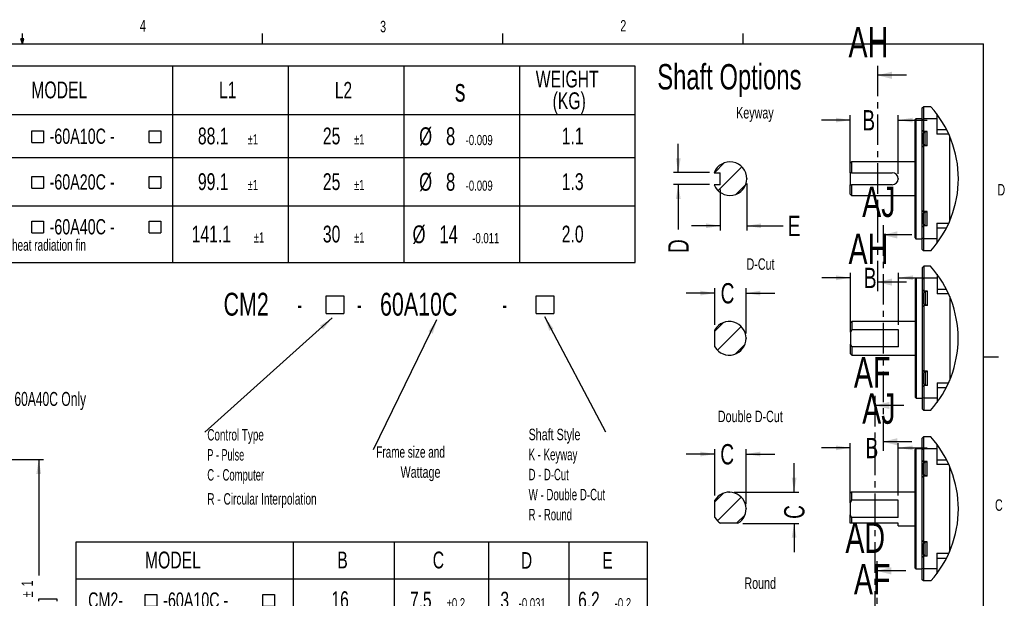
# Model space of a CAD drawing. Extents: x 11 to 421, y 5 to 275.
# Tile 18 of 18: x 215 to 420, y 155 to 275. Entities that reach past the tile are written whole.
import ezdxf
from ezdxf.enums import TextEntityAlignment as Align

# ---------------------------------------------------------------- set-up
doc = ezdxf.new("R2010")
doc.units = 0
doc.header["$PDSIZE"] = -1
doc.linetypes.add('CENTER', pattern=[10.16, 6.35, -1.27, 1.27, -1.27])
doc.layers.get('0').update_dxf_attribs({"linetype": 'CONTINUOUS'})
doc.dimstyles.new('SLDDIMSTYLE0', dxfattribs={"dimtxt": 2.38125, "dimasz": 3, "dimexe": 0, "dimexo": 0.0625, "dimgap": 0.595313, "dimtad": 0, "dimlfac": 1.75, "dimrnd": 1e-09, "dimzin": 12, "dimsah": 1, "dimcen": 0.09, "dimazin": 3, "dimtfac": 1, "dimtofl": 0, "dimtmove": 0, "dimatfit": 3})
doc.dimstyles.new('SLDDIMSTYLE8', dxfattribs={"dimtxt": 4.233333, "dimasz": 3, "dimexe": 0, "dimexo": 0.0625, "dimgap": 1.058333, "dimtad": 0, "dimlfac": 2, "dimrnd": 1e-09, "dimzin": 12, "dimsah": 1, "dimcen": 0.09, "dimazin": 3, "dimtfac": 1, "dimtmove": 0, "dimatfit": 3})

# ---------------------------------------------------------------- blocks, each defined once
blk = doc.blocks.new('SW_SYMBOL_MOD_BOX')
at = {"color": 0, "linetype": 'CONTINUOUS'}
for p, q in [((200, 200), (200, 800)), ((200, 800), (800, 800)), ((800, 800), (800, 200)), ((200, 200), (800, 200))]:
    blk.add_line(p, q, dxfattribs=at)
blk = doc.blocks.new('SW_NOTE_0')
at = {"color": 0, "linetype": 'CONTINUOUS', "xscale": 0.0060833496, "yscale": 0.0060833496, "zscale": 0.0060833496}
for p in [(20.13, 0.66), (63.87, 0.66)]:
    blk.add_blockref('SW_SYMBOL_MOD_BOX', p, dxfattribs=at)
at = {"color": 0, "linetype": 'CONTINUOUS'}
for s, width, p in [('CM2', 0.7, (0, 0)), ('60A10C', 0.7, (32.56, 0)), (' - ', 0.466667, (14.52, 0)), (' - ', 0.466667, (26.95, 0)), ('  - ', 0.4375, (56.5, 0))]:
    blk.add_text(s, height=4.763, dxfattribs=dict(at, width=width)).set_placement(p, align=Align.BOTTOM_LEFT)
blk = doc.blocks.new('SW_NOTE_1')
at = {"color": 0, "linetype": 'CONTINUOUS'}
blk.add_line((-26.56, -23.82), (0, 0), dxfattribs=at)
blk.add_solid([(0, 0), (-2.57, -1.63), (-1.9, -2.38)], dxfattribs=at)
for s, height, width, p in [('Control Type ', 2.3813, 0.646154, (-26.02, -26.26)), ('P - Pulse ', 2.381, 0.595, (-26.02, -30.43)), ('C - Computer ', 2.3813, 0.619231, (-26.02, -34.61)), ('R - Circular Interpolation', 2.3813, 0.659615, (-26.02, -39.61))]:
    blk.add_text(s, height=height, dxfattribs=dict(at, width=width)).set_placement(p, align=Align.BOTTOM_LEFT)
blk = doc.blocks.new('SW_NOTE_2')
at = {"color": 0, "linetype": 'CONTINUOUS'}
blk.add_line((12.7, -24.01), (0, 0), dxfattribs=at)
blk.add_solid([(0, 0), (0.96, -2.89), (1.84, -2.42)], dxfattribs=at)
for s, height, width, p in [('Shaft Style', 2.3813, 0.7, (-3.35, -26.38)), ('K - Keyway', 2.381, 0.63, (-3.35, -30.55)), ('D - D-Cut', 2.381, 0.622222, (-3.35, -34.73)), ('W - Double D-Cut', 2.3813, 0.634375, (-3.35, -38.9)), ('R - Round', 2.381, 0.622222, (-3.35, -43.08))]:
    blk.add_text(s, height=height, dxfattribs=dict(at, width=width)).set_placement(p, align=Align.BOTTOM_LEFT)
blk = doc.blocks.new('SW_NOTE_4')
at = {"color": 0, "linetype": 'CONTINUOUS'}
blk.add_line((-13.21, -27.09), (0, 0), dxfattribs=at)
blk.add_solid([(0, 0), (-1.76, -2.48), (-0.87, -2.92)], dxfattribs=at)
for s, height, width, p in [('Frame size and', 2.3813, 0.65, (-12.63, -29.49)), ('Wattage', 2.381, 0.7, (-7.58, -33.67))]:
    blk.add_text(s, height=height, dxfattribs=dict(at, width=width)).set_placement(p, align=Align.BOTTOM_LEFT)
blk = doc.blocks.new('SW_TABLEANNOTATION_0')
at = {"color": 0, "linetype": 'CONTINUOUS'}
for p, q in [((0, 0), (0, -40.89)), ((138.57, 0), (0, 0)), ((42.26, 0), (42.26, -40.89)), ((66.33, 0), (66.33, -40.89)), ((90.41, 0), (90.41, -40.89)), ((114.49, 0), (114.49, -40.89)), ((138.57, -40.89), (138.57, 0)), ((0, -10.05), (138.57, -10.05)), ((0, -19.03), (138.57, -19.03)), ((0, -29.08), (138.57, -29.08)), ((0, -40.89), (138.57, -40.89))]:
    blk.add_line(p, q, dxfattribs=at)
at = {"color": 0, "linetype": 'CONTINUOUS', "xscale": 0.0040555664, "yscale": 0.0040555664, "zscale": 0.0040555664}
for p in [(12.16, -16.68), (36.64, -16.68), (12.16, -26.2), (36.64, -26.2), (12.16, -35.54), (36.64, -35.54)]:
    blk.add_blockref('SW_SYMBOL_MOD_BOX', p, dxfattribs=at)
at = {"color": 0, "linetype": 'CONTINUOUS'}
for s, height, width, p in [('WEIGHT ', 3.5, 0.7, (117.89, -5.47)), ('MODEL', 3.5, 0.7, (12.89, -7.73)), ('L1', 3.5, 0.7, (51.96, -7.73)), ('L2', 3.44, 0.7, (76.08, -7.74)), ('s', 4.76, 0.7, (101.05, -8.79)), ('(KG)', 3.5, 0.7, (121.4, -9.99)), ('CM2-', 3.175, 0.7, (1.08, -17.12)), ('-60A10C -', 3.175, 0.7, (16.7, -17.12)), ('88.1 ', 3.5, 0.7, (47.57, -17.32)), ('±1', 2.117, 0.7, (57.91, -16.92)), ('25 ', 3.5, 0.7, (73.58, -17.32)), ('±1', 2.117, 0.7, (80.05, -16.92)), ('%%c', 3.704, 0.7, (93.62, -17.54)), ('8 ', 3.704, 0.7, (99.21, -17.54)), ('-0.009', 2.117, 0.7, (103.31, -17.07)), ('1.1', 3.5, 0.7, (123.3, -17.32)), ('CM2-', 3.175, 0.7, (1.08, -26.64)), ('-60A20C -', 3.175, 0.7, (16.7, -26.64)), ('99.1 ', 3.5, 0.7, (47.57, -26.84)), ('25 ', 3.5, 0.7, (73.58, -26.84)), ('%%c', 3.704, 0.7, (93.62, -27.04)), ('8 ', 3.704, 0.7, (99.21, -27.04)), ('1.3', 3.5, 0.7, (123.3, -26.84)), ('±1', 2.117, 0.7, (57.91, -26.43)), ('±1', 2.117, 0.7, (80.05, -26.43)), ('-0.009', 2.117, 0.7, (103.31, -26.57)), ('CM2-', 3.175, 0.7, (1.08, -35.98)), ('-60A40C -', 3.175, 0.7, (16.7, -35.98)), ('141.1 ', 3.5, 0.7, (46.27, -37.76)), ('±1', 2.117, 0.7, (59.2, -37.36)), ('30 ', 3.5, 0.7, (73.58, -37.76)), ('±1', 2.117, 0.7, (80.05, -37.36)), ('%%c', 3.704, 0.7, (92.25, -37.97)), ('14 ', 3.704, 0.7, (97.84, -37.97)), ('-0.011', 2.117, 0.7, (104.68, -37.5)), ('2.0', 3.5, 0.7, (123.3, -37.76)), ('with heat radiation fin', 2.3813, 0.654348, (4.59, -39.15))]:
    blk.add_text(s, height=height, dxfattribs=dict(at, width=width)).set_placement(p, align=Align.BOTTOM_LEFT)
blk = doc.blocks.new('SW_TABLEANNOTATION_1')
at = {"color": 0, "linetype": 'CONTINUOUS'}
for p, q in [((0, 0), (0, -35.65)), ((118.99, 0), (0, 0)), ((45.28, 0), (45.28, -35.65)), ((66.31, 0), (66.31, -35.65)), ((85.95, 0), (85.95, -35.65)), ((102.62, 0), (102.62, -35.65)), ((118.99, -35.65), (118.99, 0)), ((0, -7.63), (118.99, -7.63)), ((0, -16.56), (118.99, -16.56)), ((0, -25.49), (118.99, -25.49)), ((0, -35.65), (118.99, -35.65))]:
    blk.add_line(p, q, dxfattribs=at)
at = {"color": 0, "linetype": 'CONTINUOUS', "xscale": 0.0040555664, "yscale": 0.0040555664, "zscale": 0.0040555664}
for p in [(13.67, -14.16), (38.15, -14.16), (13.67, -23.1), (38.15, -23.1), (13.67, -31.05), (38.15, -31.05)]:
    blk.add_blockref('SW_SYMBOL_MOD_BOX', p, dxfattribs=at)
at = {"color": 0, "linetype": 'CONTINUOUS'}
for s, height, width, p in [('MODEL', 3.5, 0.7, (14.41, -6.52)), ('B', 3.5, 0.7, (54.44, -6.52)), ('C', 3.5, 0.7, (74.31, -6.52)), ('D', 3.44, 0.7, (92.68, -6.55)), ('E', 3.44, 0.7, (109.62, -6.55)), ('16', 3.5, 0.7, (53.21, -14.79)), ('3 ', 3.44, 0.7, (88.4, -14.81)), ('6.2 ', 3.44, 0.7, (104.58, -14.81)), ('CM2-', 3.175, 0.7, (2.59, -14.6)), ('-60A10C -', 3.175, 0.7, (18.21, -14.6)), ('7.5 ', 3.44, 0.7, (69.59, -14.81)), ('±0.2', 2.117, 0.7, (77.21, -14.42)), ('-0.031', 2.117, 0.7, (92.21, -14.42)), ('-0.2', 2.117, 0.7, (112.19, -14.42)), ('CM2-', 3.175, 0.7, (2.59, -23.54)), ('-60A20C -', 3.175, 0.7, (18.21, -23.54)), ('16', 3.5, 0.7, (53.21, -23.73)), ('7.5 ', 3.5, 0.7, (69.52, -23.73)), ('±0.2', 2.117, 0.7, (77.28, -23.32)), ('3 ', 3.704, 0.7, (88.25, -23.93)), ('6.2 ', 3.5, 0.7, (104.51, -23.73)), ('-0.042', 2.117, 0.7, (92.35, -23.47)), ('-0.2', 2.117, 0.7, (112.26, -23.32)), ('CM2-', 3.175, 0.7, (2.59, -31.49)), ('-60A40C -', 3.175, 0.7, (18.21, -31.49)), ('20', 3.5, 0.7, (53.21, -33.27)), ('13 ', 3.5, 0.7, (70.17, -33.27)), ('5 ', 3.704, 0.7, (88.25, -33.48)), ('11 ', 3.5, 0.7, (105.15, -33.27)), ('±0.2', 2.117, 0.7, (76.64, -32.87)), ('-0.042', 2.117, 0.7, (92.35, -33.01)), ('-0.2', 2.117, 0.7, (111.62, -32.87)), ('with heat radiation fin', 2.3813, 0.654348, (6.11, -34.67))]:
    blk.add_text(s, height=height, dxfattribs=dict(at, width=width)).set_placement(p, align=Align.BOTTOM_LEFT)
blk = doc.blocks.new('_D_12')
at = {"color": 7, "linetype": 'CONTINUOUS'}
for p, q in [((177.99, 183.72), (220.34, 183.72)), ((219.34, 183.72), (219.34, 159.54)), ((219.34, 154.18), (219.34, 154.66)), ((219.34, 154.66), (223.12, 154.66)), ((223.12, 154.66), (223.12, 154.18)), ((219.34, 143.3), (219.34, 142.81)), ((219.34, 142.81), (223.12, 142.81)), ((219.34, 119.72), (219.34, 141.97)), ((223.12, 142.81), (223.12, 143.3)), ((167.24, 119.72), (220.34, 119.72))]:
    blk.add_line(p, q, dxfattribs=at)
for points in [[(219.34, 183.72), (218.84, 180.72), (219.84, 180.72)], [(219.34, 119.72), (219.84, 122.72), (218.84, 122.72)]]:
    blk.add_solid(points, dxfattribs=at)
at = {"color": 7, "linetype": 'CONTINUOUS', "width": 0.7}
for s, height, p in [('1', 2.38, (218.85, 157.29, 0.06)), ('%%p', 2.381, (218.85, 155.02, 0.06)), ('112', 2.381, (218.85, 146.1, 0.06)), ('4.4094', 2.381, (223.12, 143.9, 0.06))]:
    blk.add_text(s, height=height, rotation=90, dxfattribs=at).set_placement(p, align=Align.BOTTOM_LEFT)
blk = doc.blocks.new('SW_NOTE_9')
at = {"color": 0, "linetype": 'CONTINUOUS'}
blk.add_line((8.63, 13.39), (0, 0), dxfattribs=at)
blk.add_solid([(0, 0), (2.05, 2.25), (1.21, 2.79)], dxfattribs=at)
at = {"color": 0, "linetype": 'CONTINUOUS', "width": 0.644737}
blk.add_text('Fins on 60A40C Only', height=2.9104, dxfattribs=at).set_placement((9.22, 10.57), align=Align.BOTTOM_LEFT)
blk = doc.blocks.new('_D_15')
at = {"color": 7, "linetype": 'CONTINUOUS'}
for p, q in [((388.25, 175.67), (388.25, 187.14)), ((398.25, 176.23), (398.25, 187.14)), ((388.25, 186.14), (382.25, 186.14)), ((398.25, 186.14), (404.25, 186.14))]:
    blk.add_line(p, q, dxfattribs=at)
for points in [[(388.25, 186.14), (385.25, 186.64), (385.25, 185.64)], [(398.25, 186.14), (401.25, 185.64), (401.25, 186.64)]]:
    blk.add_solid(points, dxfattribs=at)
at = {"color": 7, "linetype": 'CONTINUOUS', "width": 0.7}
blk.add_text('B', height=4.23, dxfattribs=at).set_placement((391.43, 182.72, -12.95), align=Align.BOTTOM_LEFT)
blk = doc.blocks.new('_D_16')
at = {"color": 7, "linetype": 'CONTINUOUS'}
for p, q in [((360.06, 184.86), (354.06, 184.86)), ((360.06, 176.23), (360.06, 185.86)), ((366.56, 174.42), (366.56, 185.86)), ((366.56, 184.86), (372.56, 184.86))]:
    blk.add_line(p, q, dxfattribs=at)
for points in [[(360.06, 184.86), (357.06, 185.36), (357.06, 184.36)], [(366.56, 184.86), (369.56, 184.36), (369.56, 185.36)]]:
    blk.add_solid(points, dxfattribs=at)
at = {"color": 7, "linetype": 'CONTINUOUS', "width": 0.7}
blk.add_text('C', height=4.23, dxfattribs=at).set_placement((361.2, 181.43, 0.05), align=Align.BOTTOM_LEFT)
blk = doc.blocks.new('_D_17')
at = {"color": 7, "linetype": 'CONTINUOUS'}
for p, q in [((376.56, 176.92), (376.56, 182.92)), ((364.06, 176.92), (377.56, 176.92)), ((365.86, 170.42), (377.56, 170.42)), ((376.56, 170.42), (376.56, 164.42))]:
    blk.add_line(p, q, dxfattribs=at)
for points in [[(376.56, 176.92), (377.06, 179.92), (376.06, 179.92)], [(376.56, 170.42), (376.06, 167.42), (377.06, 167.42)]]:
    blk.add_solid(points, dxfattribs=at)
at = {"color": 7, "linetype": 'CONTINUOUS', "width": 0.7}
blk.add_text('C', height=4.23, rotation=90, dxfattribs=at).set_placement((379.98, 171.35, 0.05), align=Align.BOTTOM_LEFT)
blk = doc.blocks.new('_D_18')
at = {"color": 7, "linetype": 'CONTINUOUS'}
for p, q in [((388.25, 254.42), (382.25, 254.42)), ((388.25, 244.47), (388.25, 255.42)), ((398.25, 243.22), (398.25, 255.42)), ((398.25, 254.42), (404.25, 254.42))]:
    blk.add_line(p, q, dxfattribs=at)
for points in [[(388.25, 254.42), (385.25, 254.92), (385.25, 253.92)], [(398.25, 254.42), (401.25, 253.92), (401.25, 254.92)]]:
    blk.add_solid(points, dxfattribs=at)
at = {"color": 7, "linetype": 'CONTINUOUS', "width": 0.7}
blk.add_text('B', height=4.23, dxfattribs=at).set_placement((390.77, 251, 0.05), align=Align.BOTTOM_LEFT)
blk = doc.blocks.new('_D_19')
at = {"color": 7, "linetype": 'CONTINUOUS'}
for p, q in [((361.2, 239.97), (361.2, 231.4)), ((366.7, 241.22), (366.7, 231.4)), ((361.2, 232.4), (355.2, 232.4)), ((366.7, 232.4), (374.27, 232.4))]:
    blk.add_line(p, q, dxfattribs=at)
for points in [[(361.2, 232.4), (358.2, 232.9), (358.2, 231.9)], [(366.7, 232.4), (369.7, 231.9), (369.7, 232.9)]]:
    blk.add_solid(points, dxfattribs=at)
at = {"color": 7, "linetype": 'CONTINUOUS', "width": 0.7}
blk.add_text('E', height=4.23, dxfattribs=at).set_placement((375.23, 228.98, 0.05), align=Align.BOTTOM_LEFT)
blk = doc.blocks.new('_D_20')
at = {"color": 7, "linetype": 'CONTINUOUS'}
for p, q in [((352.45, 243.47), (352.45, 249.47)), ((358.93, 243.47), (351.45, 243.47)), ((358.93, 240.97), (351.45, 240.97)), ((352.45, 240.97), (352.45, 231.65))]:
    blk.add_line(p, q, dxfattribs=at)
for points in [[(352.45, 243.47), (352.95, 246.47), (351.95, 246.47)], [(352.45, 240.97), (351.95, 237.97), (352.95, 237.97)]]:
    blk.add_solid(points, dxfattribs=at)
at = {"color": 7, "linetype": 'CONTINUOUS', "width": 0.7}
blk.add_text('D', height=4.23, rotation=90, dxfattribs=at).set_placement((355.87, 226.74, 12.21), align=Align.BOTTOM_LEFT)
blk = doc.blocks.new('_D_21')
at = {"color": 7, "linetype": 'CONTINUOUS'}
for p, q in [((388.3, 221.57), (382.3, 221.57)), ((388.3, 211.21), (388.3, 222.57)), ((398.3, 211.76), (398.3, 222.57)), ((398.3, 221.57), (404.3, 221.57))]:
    blk.add_line(p, q, dxfattribs=at)
for points in [[(388.3, 221.57), (385.3, 222.07), (385.3, 221.07)], [(398.3, 221.57), (401.3, 221.07), (401.3, 222.07)]]:
    blk.add_solid(points, dxfattribs=at)
at = {"color": 7, "linetype": 'CONTINUOUS', "width": 0.7}
blk.add_text('B', height=4.23, dxfattribs=at).set_placement((391.07, 218.15, -12.95), align=Align.BOTTOM_LEFT)
blk = doc.blocks.new('_D_22')
at = {"color": 7, "linetype": 'CONTINUOUS'}
for p, q in [((360.06, 211.76), (360.06, 219.38)), ((366.56, 209.96), (366.56, 219.38)), ((360.06, 218.38), (354.06, 218.38)), ((366.56, 218.38), (372.56, 218.38))]:
    blk.add_line(p, q, dxfattribs=at)
for points in [[(360.06, 218.38), (357.06, 218.88), (357.06, 217.88)], [(366.56, 218.38), (369.56, 217.88), (369.56, 218.88)]]:
    blk.add_solid(points, dxfattribs=at)
at = {"color": 7, "linetype": 'CONTINUOUS', "width": 0.7}
blk.add_text('C', height=4.23, dxfattribs=at).set_placement((361.27, 214.96, 0.05), align=Align.BOTTOM_LEFT)

msp = doc.modelspace()

# ---------------------------------------------------------------- linework, layer by layer
at = {"color": 7, "linetype": 'CONTINUOUS'}
for p, q in [((215.9254, 270.3087), (215.5889, 271.3737)), ((216.2443, 271.3737), (215.5889, 271.3737)), ((215.7467, 271.3737), (215.9254, 270.3087)), ((215.9254, 270.3087), (215.9254, 272.4626)), ((215.9254, 270.3087), (216.2443, 271.3737)), ((216.0501, 271.3737), (215.9254, 270.3087)), ((265.9317, 270.3087), (265.9317, 272.4626)), ((315.9379, 270.3087), (315.9379, 272.4626)), ((365.9442, 270.3087), (365.9442, 272.4626)), ((15.9068, 270.3087), (415.9568, 270.3087)), ((415.9568, 9.9587), (415.9568, 270.3087)), ((399.927, 263.7553), (393.927, 263.7553)), ((403.2464, 256.966), (403.4964, 257.216)), ((403.2464, 254.6125), (403.2464, 256.966)), ((403.4964, 257.216), (403.4964, 254.716)), ((405.017, 257.216), (403.4964, 257.216)), ((401.8964, 254.716), (401.7464, 254.566)), ((401.7464, 229.866), (401.7464, 254.566)), ((403.2464, 254.716), (401.8964, 254.716)), ((401.8964, 254.716), (401.8964, 229.716)), ((403.2464, 254.6125), (403.4964, 254.716)), ((403.2464, 252.316), (403.2464, 254.6125)), ((406.2464, 254.716), (403.4964, 254.716)), ((403.4964, 254.716), (403.4964, 252.066)), ((406.2464, 255.716), (406.2464, 254.716)), ((406.2464, 254.716), (406.2464, 251.466)), ((403.2464, 252.316), (403.4964, 252.066)), ((403.2464, 248.816), (403.2464, 252.316)), ((406.2464, 252.466), (408.2761, 252.466)), ((404.2464, 252.066), (403.4964, 252.066)), ((403.4964, 252.066), (403.4964, 251.716)), ((403.4964, 249.416), (403.4964, 251.716)), ((404.2464, 251.966), (403.7464, 251.966)), ((404.2464, 249.066), (404.2464, 252.066)), ((408.7571, 251.466), (406.2464, 251.466)), ((408.8964, 251.1506), (408.8964, 233.2814)), ((403.2464, 248.816), (403.4964, 249.066)), ((403.2464, 235.616), (403.2464, 248.816)), ((403.4964, 249.416), (403.4964, 249.066)), ((403.4964, 249.066), (403.4964, 235.366)), ((404.2464, 249.066), (403.4964, 249.066)), ((403.7464, 249.166), (404.2464, 249.166)), ((359.9559, 243.466), (361.9924, 245.5026)), ((360.7211, 239.7411), (365.6709, 244.6909)), ((388.4964, 245.716), (388.2464, 245.466)), ((388.2464, 243.466), (388.2464, 245.466)), ((401.7464, 245.716), (388.4964, 245.716)), ((388.4964, 245.716), (388.4964, 243.466)), ((359.9268, 243.466), (361.196, 243.466)), ((361.196, 240.966), (361.196, 243.466)), ((388.4964, 243.466), (388.2464, 243.466)), ((388.2464, 243.466), (388.2464, 240.966)), ((388.4964, 243.466), (396.9964, 243.466)), ((361.196, 240.966), (359.9268, 240.966)), ((364.3996, 238.9295), (366.4826, 241.0124)), ((388.2464, 238.966), (388.2464, 240.966)), ((388.2464, 240.966), (388.4964, 240.966)), ((388.4964, 240.966), (388.4964, 238.716)), ((396.9964, 240.966), (388.4964, 240.966)), ((388.2464, 238.966), (388.4964, 238.716)), ((388.4964, 238.716), (401.7464, 238.716)), ((403.2464, 235.616), (403.4964, 235.366)), ((403.2464, 232.116), (403.2464, 235.616)), ((404.2464, 235.366), (403.4964, 235.366)), ((403.4964, 235.366), (403.4964, 235.016)), ((403.4964, 232.716), (403.4964, 235.016)), ((404.2464, 235.266), (403.7464, 235.266)), ((404.2464, 232.366), (404.2464, 235.366)), ((403.4964, 232.366), (403.2464, 232.116)), ((403.2464, 229.8196), (403.2464, 232.116)), ((403.4964, 232.716), (403.4964, 232.366)), ((403.4964, 232.366), (403.4964, 229.716)), ((404.2464, 232.366), (403.4964, 232.366)), ((403.7464, 232.466), (404.2464, 232.466)), ((406.2464, 232.966), (408.7571, 232.966)), ((406.2464, 232.966), (406.2464, 229.716)), ((406.2464, 231.966), (408.2761, 231.966)), ((401.0663, 230.4987), (395.0663, 230.4987)), ((401.7464, 229.866), (401.8964, 229.716)), ((401.8964, 229.716), (403.2464, 229.716)), ((403.4964, 229.716), (403.2464, 229.8196)), ((403.2464, 227.466), (403.2464, 229.8196)), ((406.2464, 229.716), (403.4964, 229.716)), ((403.4964, 229.716), (403.4964, 227.216)), ((406.2464, 229.716), (406.2464, 228.716)), ((403.4964, 227.216), (403.2464, 227.466)), ((405.017, 227.216), (403.4964, 227.216)), ((403.3031, 223.7093), (403.5531, 223.9593)), ((403.3031, 221.3558), (403.3031, 223.7093)), ((403.5531, 223.9593), (403.5531, 221.4593)), ((404.9706, 223.9593), (403.5531, 223.9593)), ((401.9531, 221.4593), (401.8031, 221.3093)), ((403.3031, 221.4593), (401.9531, 221.4593)), ((401.9531, 221.4593), (401.9531, 196.4593)), ((403.3031, 221.3558), (403.5531, 221.4593)), ((403.3031, 219.0593), (403.3031, 221.3558)), ((403.5531, 221.4593), (403.5531, 218.8093)), ((406.3031, 221.4593), (403.5531, 221.4593)), ((406.3031, 222.3209), (406.3031, 221.4593)), ((406.3031, 221.4593), (406.3031, 218.2093)), ((399.927, 220.6767), (393.927, 220.6767)), ((401.8031, 196.6093), (401.8031, 221.3093)), ((403.3031, 219.0593), (403.5531, 218.8093)), ((403.3031, 215.5593), (403.3031, 219.0593)), ((404.3031, 218.8093), (403.5531, 218.8093)), ((403.5531, 218.8093), (403.5531, 218.4593)), ((403.5531, 216.1593), (403.5531, 218.4593)), ((404.3031, 218.7093), (403.8031, 218.7093)), ((404.3031, 215.8093), (404.3031, 218.8093)), ((406.3031, 219.2093), (408.2298, 219.2093)), ((408.7108, 218.2093), (406.3031, 218.2093)), ((408.9531, 217.6521), (408.9531, 200.2666)), ((403.3031, 215.5593), (403.5531, 215.8093)), ((403.3031, 202.3593), (403.3031, 215.5593)), ((403.5531, 216.1593), (403.5531, 215.8093)), ((403.5531, 215.8093), (403.5531, 202.1093)), ((404.3031, 215.8093), (403.5531, 215.8093)), ((403.8031, 215.9093), (404.3031, 215.9093)), ((360.0614, 210.4495), (361.8578, 212.2459)), ((360.5866, 206.4845), (365.5363, 211.4342)), ((388.5531, 212.4593), (388.3031, 212.2093)), ((388.3031, 210.2093), (388.3031, 212.2093)), ((401.8031, 212.4593), (388.5531, 212.4593)), ((388.5531, 212.4593), (388.5531, 210.7621)), ((360.0614, 207.1566), (360.0614, 210.7621)), ((388.3031, 210.2093), (388.3031, 207.7093)), ((398.3031, 210.7621), (388.5531, 210.7621)), ((398.3031, 207.1566), (398.3031, 210.7621)), ((364.265, 205.6728), (366.348, 207.7558)), ((388.3031, 205.7093), (388.3031, 207.7093)), ((398.3031, 207.1566), (388.5531, 207.1566)), ((388.5531, 207.1566), (388.5531, 205.4593)), ((388.3031, 205.7093), (388.5531, 205.4593)), ((388.5531, 205.4593), (401.8031, 205.4593)), ((415.9568, 205.1124), (419.1318, 205.1124)), ((403.3031, 202.3593), (403.5531, 202.1093)), ((403.3031, 198.8593), (403.3031, 202.3593)), ((404.3031, 202.1093), (403.5531, 202.1093)), ((403.5531, 202.1093), (403.5531, 201.7593)), ((403.5531, 199.4593), (403.5531, 201.7593)), ((404.3031, 202.0093), (403.8031, 202.0093)), ((404.3031, 199.1093), (404.3031, 202.1093)), ((403.5531, 199.1093), (403.3031, 198.8593)), ((403.3031, 196.5629), (403.3031, 198.8593)), ((403.5531, 199.4593), (403.5531, 199.1093)), ((403.5531, 199.1093), (403.5531, 196.4593)), ((404.3031, 199.1093), (403.5531, 199.1093)), ((403.8031, 199.2093), (404.3031, 199.2093)), ((406.3031, 199.7093), (408.7108, 199.7093)), ((406.3031, 199.7093), (406.3031, 196.4593)), ((406.3031, 198.7093), (408.2298, 198.7093)), ((399.3714, 194.9635), (393.3714, 194.9635)), ((401.8031, 196.6093), (401.9531, 196.4593)), ((401.9531, 196.4593), (403.3031, 196.4593)), ((403.3031, 194.2093), (403.3031, 196.5629)), ((403.5531, 196.4593), (403.3031, 196.5629)), ((403.5531, 196.4593), (403.5531, 193.9593)), ((406.3031, 196.4593), (403.5531, 196.4593)), ((406.3031, 196.4593), (406.3031, 195.5978)), ((403.5531, 193.9593), (403.3031, 194.2093)), ((404.9706, 193.9593), (403.5531, 193.9593)), ((401.0663, 187.42), (395.0663, 187.42)), ((403.2464, 188.1742), (403.4964, 188.4242)), ((403.2464, 185.8206), (403.2464, 188.1742)), ((403.4964, 188.4242), (403.4964, 185.9242)), ((405.017, 188.4242), (403.4964, 188.4242)), ((406.2464, 186.9242), (406.2464, 185.9242)), ((401.8964, 185.9242), (401.7464, 185.7742)), ((401.7464, 161.0742), (401.7464, 185.7742)), ((403.2464, 185.9242), (401.8964, 185.9242)), ((401.8964, 185.9242), (401.8964, 160.9242)), ((403.2464, 185.8206), (403.4964, 185.9242)), ((403.2464, 183.5242), (403.2464, 185.8206)), ((403.4964, 185.9242), (403.4964, 183.2742)), ((406.2464, 185.9242), (403.4964, 185.9242)), ((406.2464, 185.9242), (406.2464, 182.6742)), ((403.2464, 183.5242), (403.4964, 183.2742)), ((403.2464, 180.0242), (403.2464, 183.5242)), ((404.2464, 183.2742), (403.4964, 183.2742)), ((403.4964, 183.2742), (403.4964, 182.9242)), ((403.4964, 180.6242), (403.4964, 182.9242)), ((404.2464, 183.1742), (403.7464, 183.1742)), ((404.2464, 180.2742), (404.2464, 183.2742)), ((406.2464, 183.6742), (408.2761, 183.6742)), ((408.7571, 182.6742), (406.2464, 182.6742)), ((403.4964, 180.6242), (403.4964, 180.2742)), ((403.7464, 180.3742), (404.2464, 180.3742)), ((408.8964, 182.3588), (408.8964, 164.4896)), ((403.2464, 180.0242), (403.4964, 180.2742)), ((403.2464, 166.8242), (403.2464, 180.0242)), ((403.4964, 180.2742), (403.4964, 166.5742)), ((404.2464, 180.2742), (403.4964, 180.2742)), ((360.0614, 174.9143), (361.8578, 176.7107)), ((388.4964, 176.9242), (388.2464, 176.6742)), ((388.2464, 174.6742), (388.2464, 176.6742)), ((401.7464, 176.9242), (388.4964, 176.9242)), ((388.4964, 176.9242), (388.4964, 175.227)), ((360.0614, 171.6214), (360.0614, 175.227)), ((360.5866, 170.9493), (365.5363, 175.8991)), ((388.2464, 174.6742), (388.2464, 172.1742)), ((398.2464, 175.227), (388.4964, 175.227)), ((398.2464, 171.6214), (398.2464, 175.227)), ((364.5516, 170.4242), (366.348, 172.2206)), ((388.2464, 170.4242), (388.2464, 172.1742)), ((364.8642, 170.4242), (361.2587, 170.4242)), ((388.4964, 170.4242), (388.2464, 170.4242)), ((398.2464, 171.6214), (388.4964, 171.6214)), ((388.4964, 171.6214), (388.4964, 170.4242)), ((398.2464, 170.4242), (388.4964, 170.4242)), ((398.2464, 169.9242), (398.2464, 170.4242)), ((398.2464, 169.9242), (401.7464, 169.9242)), ((403.2464, 166.8242), (403.4964, 166.5742)), ((403.2464, 163.3242), (403.2464, 166.8242)), ((404.2464, 166.5742), (403.4964, 166.5742)), ((403.4964, 166.5742), (403.4964, 166.2242)), ((403.4964, 163.9242), (403.4964, 166.2242)), ((404.2464, 166.4742), (403.7464, 166.4742)), ((404.2464, 163.5742), (404.2464, 166.5742)), ((406.2464, 164.1742), (408.7571, 164.1742)), ((406.2464, 164.1742), (406.2464, 160.9242)), ((403.4964, 163.5742), (403.2464, 163.3242)), ((403.2464, 161.0277), (403.2464, 163.3242)), ((403.4964, 163.9242), (403.4964, 163.5742)), ((403.4964, 163.5742), (403.4964, 160.9242)), ((404.2464, 163.5742), (403.4964, 163.5742)), ((403.7464, 163.6742), (404.2464, 163.6742)), ((406.2464, 163.1742), (408.2761, 163.1742)), ((399.7934, 160.5188), (393.7934, 160.5188)), ((401.7464, 161.0742), (401.8964, 160.9242)), ((401.8964, 160.9242), (403.2464, 160.9242)), ((403.2464, 158.6742), (403.2464, 161.0277)), ((403.4964, 160.9242), (403.2464, 161.0277)), ((403.4964, 160.9242), (403.4964, 158.4242)), ((406.2464, 160.9242), (403.4964, 160.9242)), ((406.2464, 160.9242), (406.2464, 159.9242)), ((403.4964, 158.4242), (403.2464, 158.6742)), ((405.017, 158.4242), (403.4964, 158.4242))]:
    msp.add_line(p, q, dxfattribs=at)
at = {"color": 7, "linetype": 'CENTER'}
for p, q in [((393.927, 265.7553), (393.927, 218.6767)), ((395.0663, 232.4987), (395.0663, 185.42)), ((393.3714, 196.9635), (393.3714, 149.8849)), ((393.7934, 162.5188), (393.7934, 115.4401))]:
    msp.add_line(p, q, dxfattribs=at)
at = {"color": 8, "linetype": 'CONTINUOUS'}
for p, q in [((403.7464, 251.966), (403.7464, 249.166)), ((403.7464, 235.266), (403.7464, 232.466)), ((403.8031, 218.7093), (403.8031, 215.9093)), ((403.8031, 202.0093), (403.8031, 199.2093)), ((403.7464, 183.1742), (403.7464, 180.3742)), ((403.7464, 166.4742), (403.7464, 163.6742))]:
    msp.add_line(p, q, dxfattribs=at)
at = {"color": 7, "linetype": 'CONTINUOUS', "flags": 128}
for points in [[(388.5531, 210.7621), (388.5422, 210.7409), (388.3031, 210.2093)], [(388.3031, 207.7093), (388.5034, 207.255), (388.5531, 207.1566)], [(388.4964, 175.227), (388.4856, 175.2057), (388.2464, 174.6742)], [(388.2464, 172.1742), (388.4468, 171.7199), (388.4964, 171.6214)]]:
    msp.add_lwpolyline(points, dxfattribs=at)
at = {"color": 7, "linetype": 'CONTINUOUS'}
for centre, radius, start, end in [((388.2464, 242.216), 22.5, 359.999996, 41.810312), ((403.7464, 251.716), 0.25, 90.000303, 179.999697), ((403.7464, 249.416), 0.25, 180.00041, 269.999697), ((363.196, 242.216), 3.5, 200.924832, 159.075168), ((396.9963, 242.216), 1.25, 270.004809, 89.995191), ((388.2464, 242.216), 22.5, 318.189689, 0.000003), ((403.7464, 235.016), 0.25, 90.000303, 179.99959), ((403.7464, 232.716), 0.25, 180.000303, 269.999697), ((388.2001, 208.9593), 22.5, 359.999999, 41.810322), ((403.8031, 218.4593), 0.25, 90.000303, 179.999697), ((403.8031, 216.1593), 0.25, 180.00041, 269.999697), ((363.0614, 208.9593), 3.5, 211.002719, 148.997281), ((388.2001, 208.9593), 22.5, 318.189683, 359.999997), ((403.8031, 201.7593), 0.25, 90.000303, 179.99959), ((403.8031, 199.4593), 0.25, 180.000303, 269.999697), ((388.2464, 173.4242), 22.5, 359.999996, 41.810312), ((403.7464, 182.9242), 0.25, 90.000303, 179.999697), ((403.7464, 180.6242), 0.25, 180.00041, 269.999697), ((363.0614, 173.4242), 3.5, 301.002719, 148.997281), ((388.2464, 173.4242), 22.5, 318.189689, 0.000003), ((363.0614, 173.4242), 3.5, 211.002719, 238.997281), ((403.7464, 166.2242), 0.25, 90.000303, 179.99959), ((403.7464, 163.9242), 0.25, 180.000303, 269.999697)]:
    msp.add_arc(centre, radius, start, end, dxfattribs=at)
for p in [(366.696, 242.216), (398.2464, 242.216), (366.5614, 208.9593), (363.0614, 176.9242), (366.5614, 173.4242)]:
    msp.add_point(p, dxfattribs=at)
for points in [[(393.927, 263.7553), (396.927, 263.0053), (396.927, 264.5053)], [(395.0663, 230.4987), (398.0663, 229.7487), (398.0663, 231.2487)], [(393.927, 220.6767), (396.927, 219.9267), (396.927, 221.4267)], [(393.3714, 194.9635), (396.3714, 194.2135), (396.3714, 195.7135)], [(395.0663, 187.42), (398.0663, 186.67), (398.0663, 188.17)], [(393.7934, 160.5188), (396.7934, 159.7688), (396.7934, 161.2688)]]:
    msp.add_solid(points, dxfattribs=at)

# ---------------------------------------------------------------- block references
for name, p in [('SW_TABLEANNOTATION_0', (204.8916, 265.6388)), ('SW_NOTE_0', (257.8079, 212.2559)), ('SW_NOTE_1', (280.4377, 213.2192)), ('SW_NOTE_2', (324.6474, 213.4086)), ('SW_NOTE_4', (302.228, 212.8704)), ('SW_NOTE_9', (196.1209, 183.4352)), ('SW_TABLEANNOTATION_1', (227.0289, 166.5023))]:
    msp.add_blockref(name, p, dxfattribs=at)

# ---------------------------------------------------------------- texts
at = {"color": 7, "linetype": 'CONTINUOUS', "width": 0.7}
for s, height, p in [('4', 2.3813, (240.3932, 272.1561)), ('3', 2.3813, (290.3913, 272.0003)), ('2', 2.3813, (340.3853, 272.1699)), ('Shaft Options', 5.291667, (348.0774, 259.2079)), ('Keyway ', 2.38125, (364.502, 254.0414)), ('D', 2.3813, (418.8794, 238.0018)), ('D-Cut', 2.38125, (366.6627, 222.5269)), ('Double D-Cut', 2.38125, (360.6942, 190.7875)), ('C', 2.3813, (418.368, 172.3194)), ('Round', 2.38125, (366.2151, 156.0508))]:
    msp.add_text(s, height=height, dxfattribs=at).set_placement(p, align=Align.BOTTOM_LEFT)
for s, p in [('AH', (387.8848, 273.8392)), ('AJ', (390.7285, 240.5825)), ('AH', (387.8848, 230.7605)), ('AF', (389.0067, 205.0474)), ('AJ', (390.7285, 197.5039)), ('AD', (387.2357, 170.6027)), ('AF', (389.0067, 161.9687))]:
    msp.add_text(s, height=6.35, dxfattribs=at).set_placement(p, align=Align.TOP_LEFT)

# ---------------------------------------------------------------- dimensions: what is measured, and where the dimension line sits
at = {"color": 7, "linetype": 'CONTINUOUS'}
for base, p1, p2, text, picture, middle in [((388.2464, 254.4183), (398.2464, 242.216), (388.2464, 243.466), 'B', '_D_18', (392.4124, 254.4183)), ((361.196, 232.3992), (366.696, 242.216), (361.196, 240.966), 'E', '_D_19', (376.696, 232.3992)), ((398.3031, 221.5673), (388.3031, 210.2093), (398.3031, 210.7621), 'B', '_D_21', (392.7101, 221.5673)), ((360.0614, 218.3798), (366.5614, 208.9593), (360.0614, 210.7621), 'C', '_D_22', (363.472, 218.3798)), ((360.0614, 184.8563), (366.5614, 173.4242), (360.0614, 175.227), 'C', '_D_16', (363.3967, 184.8563)), ((398.2464, 186.1371), (388.2464, 174.6742), (398.2464, 175.227), 'B', '_D_15', (393.0712, 186.1371))]:
    dim = msp.add_linear_dim(base=base, p1=p1, p2=p2, text=text, dimstyle='SLDDIMSTYLE8', dxfattribs=at)
    dim.commit()
    dim.dimension.update_dxf_attribs({"geometry": picture, "text_midpoint": middle, "dimtype": 160})
for base, p1, p2, text, dimstyle, picture, middle in [((352.4476, 240.966), (359.9268, 243.466), (359.9268, 240.966), 'D', 'SLDDIMSTYLE8', '_D_20', (352.4476, 228.716)), ((219.335, 119.7209), (176.9885, 183.7209), (166.2399, 119.7209), '<>%%p1', 'SLDDIMSTYLE0', '_D_12', (219.335, 150.7528)), ((376.5614, 170.4242), (363.0614, 176.9242), (364.8642, 170.4242), 'C', 'SLDDIMSTYLE8', '_D_17', (376.5614, 173.5533))]:
    dim = msp.add_linear_dim(base=base, p1=p1, p2=p2, angle=90, text=text, dimstyle=dimstyle, dxfattribs=at)
    dim.commit()
    dim.dimension.update_dxf_attribs({"geometry": picture, "text_midpoint": middle, "dimtype": 160})

doc.saveas('drawing.dxf')
